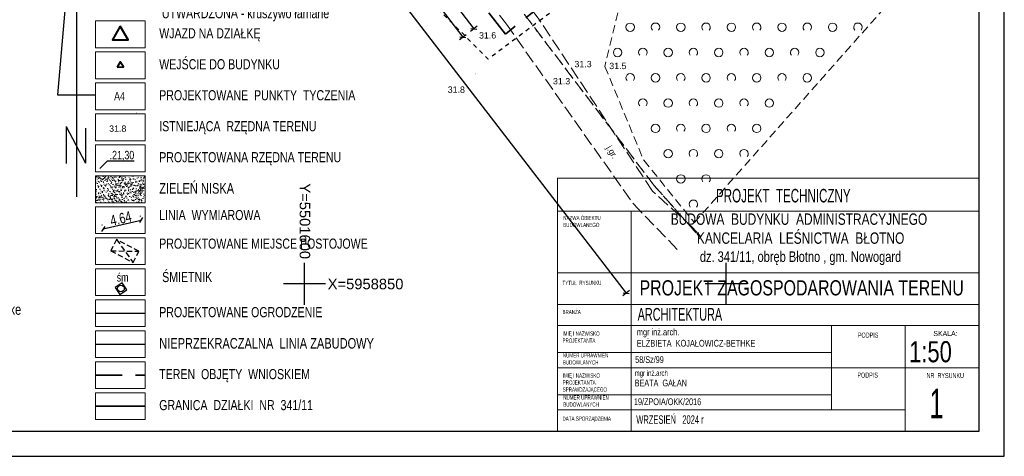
# Model space of a CAD drawing. Extents: x 5501473 to 5501683, y 5958830 to 5958978.
# Tile 2 of 10: x 5501566 to 5501683, y 5958830 to 5958881. Entities that reach past the tile are written whole.
import ezdxf
from ezdxf.enums import TextEntityAlignment as Align

# ---------------------------------------------------------------- set-up
doc = ezdxf.new("R2010")
doc.units = 0
doc.header["$LTSCALE"] = 0.5
doc.header["$PDMODE"] = 33
doc.header["$PDSIZE"] = 0.3
for name, pattern in [('1 1', [2, 1, -1]), ('2 1', [3, 2, -1]), ('3 1', [4, 3, -1]), ('DASHDOT', [1, 0.5, -0.25, 0, -0.25]), ('EGKK', [4, 3, -1]), ('EGUG', [2, 1, -1]), ('HIDDEN', [9.525, 6.35, -3.175])]:
    doc.linetypes.add(name, pattern=pattern)
for name, color, linetype, lineweight in [('--GRANICA DZIAŁKI', 2, 'Continuous', 40), ('--osie konstr.ścian murowanych', 1, 'DASHDOT', 15), ('--trawa', 104, 'Continuous', 0), ('--wymiary', 5, 'Continuous', 0), ('--zagos.terenu', 7, 'Continuous', 30), ('--zagosp', 7, 'Continuous', 0), ('A--legenda', 7, 'Continuous', 0), ('A--tabelka rysunku', 7, 'Continuous', 0), ('EGKK', 251, 'Continuous', 20), ('EGUG', 3, 'Continuous', 20), ('OTK', 251, 'Continuous', 20), ('OTK_O', 251, 'Continuous', 20), ('OTRN', 251, 'Continuous', 20), ('OTRN_O', 251, 'Continuous', 18), ('OTZ', 251, 'Continuous', 20)]:
    doc.layers.add(name, color=color, linetype=linetype, lineweight=lineweight)
for name, color, linetype in [('--pkt tyczenia', 7, 'Continuous'), ('--rzędne terenu', 7, 'Continuous'), ('--zakres-WZ', 181, 'Continuous'), ('PARSI', 251, 'Continuous'), ('Strzałka', 251, 'Continuous'), ('Wymiarowanie', 7, 'Continuous')]:
    doc.layers.add(name, color=color, linetype=linetype)
doc.styles.add('1-500', font='arial.ttf', dxfattribs={"width": 0.75, "height": 1.25})
doc.styles.add('Arial narrow', font='txt', dxfattribs={"width": 0.75})
doc.styles.add('BDOT', font='Arial.ttf', dxfattribs={"width": 0.9})
doc.styles.add('MZSK', font='Arial.ttf', dxfattribs={"width": 0.9, "height": 0.75})
doc.styles.get("Standard").update_dxf_attribs({"font": 'arial.ttf', "width": 0.9})
doc.styles.add('STYL-1', font='arial.ttf', dxfattribs={"width": 0.75})
doc.linetypes.add('LINIA ZAB2', pattern='A,0.4,[135,RODZLIN.shx,S=0.015,R=0,X=-0.1,Y=0],0.4', length=0.8)
doc.linetypes.add('OGRODZENIE1', pattern='A,0.4,-0.06,[143,RODZLIN.shx,S=0.012,R=0,X=0,Y=0],-0.06,0.4', length=0.92)
doc.dimstyles.new('1-500', dxfattribs={"dimtxt": 1.25, "dimasz": 0.5, "dimexe": 0.5, "dimexo": 1, "dimgap": 0.09, "dimtad": 1, "dimzin": 0, "dimdsep": 46, "dimtxsty": '1-500', "dimblk": 'OBLIQUE', "dimcen": 0.09, "dimclrt": 256, "dimadec": 0, "dimazin": 0, "dimtfac": 1, "dimtdec": 4, "dimtix": 1, "dimtofl": 0, "dimtmove": 2, "dimatfit": 3, "dimldrblk": 'OBLIQUE', "dimfxl": 0.5, "dimfxlon": 1, "dimtvp": 0.9, "dimtolj": 1, "dimtzin": 0, "dimarcsym": 0})

# ---------------------------------------------------------------- blocks, each defined once
blk = doc.blocks.new('OTZK_a')
at = {"layer": 'OTZ', "color": 0, "lineweight": 18}
blk.add_circle((0, 0), 1, dxfattribs=at)
blk = doc.blocks.new('OTZK_b')
at = {"layer": 'OTZ', "color": 0, "lineweight": 18}
blk.add_arc((0, 0), 1, 318.5904, 221.4096, dxfattribs=at)
blk = doc.blocks.new('OTRN')
at = {"layer": 'OTRN', "color": 0, "const_width": 0.09}
blk.add_lwpolyline([(-0.04, 0, 1), (0.04, 0, 1)], format="xyb", close=True, dxfattribs=at)
at = {"layer": 'OTRN_O', "color": 0, "style": 'BDOT'}
blk.add_attdef('RZEDNA', (0.51, 0.52), '', height=1.5, dxfattribs=at)
blk = doc.blocks.new('mzsk')
at = {"layer": 'PARSI', "color": 0}
for p, q in [((0, -5), (0, 5)), ((5, 0), (-5, 0))]:
    blk.add_line(p, q, dxfattribs=at)
blk = doc.blocks.new('_Oblique')
at = {"color": 0, "linetype": 'ByBlock', "lineweight": -2}
blk.add_line((-0.5, -0.5), (0.5, 0.5), dxfattribs=at)
blk = doc.blocks.new('*D230')
at = {"layer": '--wymiary', "color": 0, "linetype": 'Continuous', "lineweight": -2}
for p, q in [((5501580.54, 5958857.96), (5501580.53, 5958858.04)), ((5501576.02, 5958856.91), (5501576, 5958856.99)), ((5501576.12, 5958856.5), (5501580.64, 5958857.55))]:
    blk.add_line(p, q, dxfattribs=at)
at = {"layer": 'Defpoints', "color": 0}
for p in [(5501580.64, 5958857.55), (5501580.77, 5958856.99), (5501576.25, 5958855.94)]:
    blk.add_point(p, dxfattribs=at)
at = {"layer": '--wymiary', "color": 0, "lineweight": -2, "xscale": 0.5, "yscale": 0.5, "zscale": 0.5}
for p, rotation in [((5501580.64, 5958857.55), 13.09189305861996), ((5501576.12, 5958856.5), 193.0918930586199)]:
    blk.add_blockref('_Oblique', p, dxfattribs=dict(at, rotation=rotation))
at = {"layer": '--wymiary', "linetype": 'Continuous', "insert": (5501578.21, 5958857.73), "char_height": 1.25, "attachment_point": 5, "rotation": 13.0919, "style": '1-500'}
blk.add_mtext('\\A1;4.64', dxfattribs=at)
blk = doc.blocks.new('*D261')
at = {"layer": '--wymiary', "color": 0, "linetype": 'Continuous', "lineweight": -2}
for p, q in [((5501615.65, 5958886.91), (5501614.85, 5958886.31)), ((5501615.25, 5958886.61), (5501620.08, 5958880.24)), ((5501620.48, 5958880.54), (5501619.68, 5958879.93))]:
    blk.add_line(p, q, dxfattribs=at)
at = {"layer": 'Defpoints', "color": 0}
for p in [(5501625.87, 5958894.65), (5501630.7, 5958888.28), (5501620.08, 5958880.24)]:
    blk.add_point(p, dxfattribs=at)
at = {"layer": '--wymiary', "color": 0, "lineweight": -2, "xscale": 0.5, "yscale": 0.5, "zscale": 0.5}
for p, rotation in [((5501615.25, 5958886.61), 127.1456671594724), ((5501620.08, 5958880.24), 307.1456671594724)]:
    blk.add_blockref('_Oblique', p, dxfattribs=dict(at, rotation=rotation))
at = {"layer": '--wymiary', "linetype": 'Continuous', "insert": (5501618.25, 5958883.86), "char_height": 1.25, "attachment_point": 5, "rotation": 307.1457, "style": '1-500'}
blk.add_mtext('\\A1;8.00', dxfattribs=at)
blk = doc.blocks.new('*D266')
at = {"layer": '--wymiary', "color": 0, "linetype": 'Continuous', "lineweight": -2}
for p, q in [((5501601.46, 5958902.9), (5501600.66, 5958902.29)), ((5501601.06, 5958902.6), (5501618.76, 5958879.24)), ((5501619.16, 5958879.54), (5501618.36, 5958878.93))]:
    blk.add_line(p, q, dxfattribs=at)
at = {"layer": 'Defpoints', "color": 0}
for p in [(5501602.78, 5958903.9), (5501620.48, 5958880.54), (5501618.76, 5958879.24)]:
    blk.add_point(p, dxfattribs=at)
at = {"layer": '--wymiary', "color": 0, "lineweight": -2, "xscale": 0.5, "yscale": 0.5, "zscale": 0.5}
for p, rotation in [((5501601.06, 5958902.6), 127.1456671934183), ((5501618.76, 5958879.24), 307.1456671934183)]:
    blk.add_blockref('_Oblique', p, dxfattribs=dict(at, rotation=rotation))
at = {"layer": '--wymiary', "linetype": 'Continuous', "insert": (5501610.49, 5958891.36), "char_height": 1.25, "attachment_point": 5, "rotation": 307.1457, "style": '1-500'}
blk.add_mtext('\\A1;29.31', dxfattribs=at)
blk = doc.blocks.new('A$7E88CE28F106')
at = {"layer": 'A--legenda', "linetype": 'Continuous', "insert": (0, 9.96), "char_height": 1.25, "width": 31.0464, "attachment_point": 1, "rotation": 0, "style": 'STYL-1'}
blk.add_mtext('potwierdzam zgodność mapy \\Pdo celów projektowych z orginałem\\P\\Pmgr inż. arch Elżbieta Kojałowicz-Bethke\\PNr upr bud. 58/Sz/99', dxfattribs=at)
blk = doc.blocks.new('*D426')
at = {"color": 0, "linetype": 'Continuous', "lineweight": -2}
for p, q in [((5501583.97, 5958920.18), (5501583.17, 5958919.57)), ((5501583.57, 5958919.88), (5501638.13, 5958848.88)), ((5501638.53, 5958849.19), (5501637.74, 5958848.58))]:
    blk.add_line(p, q, dxfattribs=at)
at = {"layer": 'Defpoints', "color": 0}
for p in [(5501592.28, 5958926.57), (5501646.84, 5958855.58), (5501638.13, 5958848.88)]:
    blk.add_point(p, dxfattribs=at)
at = {"color": 0, "lineweight": -2, "xscale": 0.5, "yscale": 0.5, "zscale": 0.5}
for p, rotation in [((5501583.57, 5958919.88), 127.5451179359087), ((5501638.13, 5958848.88), 307.5451179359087)]:
    blk.add_blockref('_Oblique', p, dxfattribs=dict(at, rotation=rotation))
at = {"linetype": 'Continuous', "insert": (5501611.43, 5958884.82), "char_height": 1.25, "attachment_point": 5, "rotation": 307.5451, "style": '1-500'}
blk.add_mtext('\\A1;89.54', dxfattribs=at)

msp = doc.modelspace()

# ---------------------------------------------------------------- hatches: boundary and pattern name
at = {"layer": '--trawa', "linetype": 'HIDDEN'}
h = msp.add_hatch(dxfattribs=at)
h.set_pattern_fill('02-Tynk zaprawa', color=256, scale=0.75)
h.set_pattern_definition([(10, (2734405.268, 2976505.4412), (-0.0214054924, 2.2809355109), [0, -0.75]), (12, (2734405.493, 2976505.0662), (-0.2477180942, 2.2476122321), [0, -0.75]), (-3, (2734404.968, 2976504.9162), (0.4922419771, 2.2272904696), [0, -1.125]), (-82, (2734405.043, 2976505.0287), (3.1169359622, -0.6222621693), [0, -0.375]), (23, (2734404.968, 2976504.9537), (0.5016122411, 2.657232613), [0, -0.6]), (58, (2734404.818, 2976504.7662), (2.8222854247, -0.4369839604), [0, -0.45]), (79, (2734404.818, 2976505.2162), (-2.771084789, 1.0734705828), [0, -0.675]), (40, (2734405.268, 2976505.441), (-2.12318687, 3.1137120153), [0, -0.75]), (92, (2734405.493, 2976505.0662), (-3.0060248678, 0.120164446), [0, -0.75]), (-43, (2734404.968, 2976504.916), (3.8547490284, 3.5838575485), [0, -1.125]), (-12, (2734405.043, 2976505.0287), (1.4948562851, 1.9825248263), [0, -0.375]), (63, (2734404.968, 2976504.9537), (-1.2569534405, 2.3239391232), [0, -0.675]), (6, (2734404.8179, 2976504.7662), (1.161955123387, -0.292645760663), [0, -0.45]), (138, (2734404.818, 2976505.216), (-2.8492060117, -2.3797636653), [0, -3.225]), (82, (2734405.268, 2976505.4412), (-2.1759132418, 0.684490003), [0.075, -0.75]), (-12, (2734405.493, 2976505.0662), (0.6878845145, 2.1540519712), [0.075, -0.75]), (37, (2734404.968, 2976504.9162), (-1.0545954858, 2.0226105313), [0.075, -1.125]), (-102, (2734405.043, 2976505.0287), (2.7161355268, -1.6507900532), [0.075, -0.375]), (103, (2734404.968, 2976504.9537), (-2.5297592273, 0.9554152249), [0.075, -0.6]), (-19, (2734404.818, 2976504.7662), (0.2090919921, -2.8482504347), [0.075, -0.45]), (9, (2734404.818, 2976505.2162), (0.0609655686, 2.9711164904), [0.075, -0.675]), (-92, (2734405.268, 2976505.441), (3.73462829, -0.5056446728), [0.075, -0.75]), (-62, (2734405.493, 2976505.0662), (2.7544738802, 1.20975148), [0.075, -0.75]), (143, (2734404.968, 2976504.916), (-3.459017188, -3.967155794), [0.075, -1.125]), (112, (2734405.043, 2976505.0287), (-2.4795005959, 0.1306782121), [0.075, -0.375]), (-53, (2734404.968, 2976504.9537), (2.6397547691, 0.1109944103), [0.075, -0.675]), (126, (2734404.8179, 2976504.7662), (-0.32753889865, 1.152605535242), [0.075, -0.45]), (38, (2734404.818, 2976505.216), (-1.8488502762, 3.219161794), [0.075, -3.225]), (82, (2734405.2754, 2976505.4412), (-2.1759132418, 0.684490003), [0.075, -0.75]), (-12, (2734405.5004, 2976505.0662), (0.6878845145, 2.1540519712), [0.075, -0.75]), (37, (2734404.9754, 2976504.9162), (-1.0545954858, 2.0226105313), [0.075, -1.125]), (-102, (2734405.0504, 2976505.0287), (2.7161355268, -1.6507900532), [0.075, -0.375]), (103, (2734404.9754, 2976504.9537), (-2.5297592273, 0.9554152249), [0.075, -0.6]), (-19, (2734404.8104, 2976504.7662), (0.2090919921, -2.8482504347), [0.075, -0.45]), (9, (2734404.8104, 2976505.2162), (0.0609655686, 2.9711164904), [0.075, -0.675]), (-92, (2734405.2754, 2976505.441), (3.73462829, -0.5056446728), [0.075, -0.75]), (-62, (2734405.5004, 2976505.0662), (2.7544738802, 1.20975148), [0.075, -0.75]), (143, (2734404.9754, 2976504.916), (-3.459017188, -3.967155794), [0.075, -1.125]), (112, (2734405.0504, 2976505.0287), (-2.4795005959, 0.1306782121), [0.075, -0.375]), (-53, (2734404.9754, 2976504.9537), (2.6397547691, 0.1109944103), [0.075, -0.675]), (126, (2734404.8104, 2976504.7662), (-0.32753889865, 1.152605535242), [0.075, -0.45]), (38, (2734404.8104, 2976505.216), (-1.8488502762, 3.219161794), [0.075, -3.225])])
h.paths.add_polyline_path([(5501575.195, 5958862.794), (5501581.084, 5958862.794), (5501581.084, 5958859.618), (5501575.195, 5958859.618)])

# ---------------------------------------------------------------- linework, layer by layer
at = {"layer": '--GRANICA DZIAŁKI', "linetype": 'Continuous', "lineweight": 35, "flags": 128}
msp.add_lwpolyline([(5501575.195, 5958835.475), (5501581.084, 5958835.475)], dxfattribs=at)
at = {"layer": '--osie konstr.ścian murowanych', "linetype": 'LINIA ZAB2', "lineweight": 30, "ltscale": 5}
msp.add_lwpolyline([(5501575.195, 5958842.827), (5501581.084, 5958842.827)], dxfattribs=at)
at = {"layer": '--rzędne terenu', "linetype": 'ByBlock', "elevation": 10.26}
msp.add_lwpolyline([(5501579.779, 5958864.533), (5501576.591, 5958864.533), (5501575.725, 5958863.667)], dxfattribs=at)
at = {"layer": '--zagosp', "linetype": 'Continuous'}
for points in [[(5501575.195, 5958881.173), (5501581.084, 5958881.173), (5501581.084, 5958877.997), (5501575.195, 5958877.997)], [(5501575.195, 5958877.497), (5501581.084, 5958877.497), (5501581.084, 5958874.321), (5501575.195, 5958874.321)], [(5501575.195, 5958873.821), (5501581.084, 5958873.821), (5501581.084, 5958870.645), (5501575.195, 5958870.645)], [(5501575.195, 5958870.145), (5501581.084, 5958870.145), (5501581.084, 5958866.97), (5501575.195, 5958866.97)], [(5501575.195, 5958866.47), (5501581.084, 5958866.47), (5501581.084, 5958863.294), (5501575.195, 5958863.294)], [(5501575.195, 5958862.794), (5501581.084, 5958862.794), (5501581.084, 5958859.618), (5501575.195, 5958859.618)], [(5501575.195, 5958848.091), (5501581.084, 5958848.091), (5501581.084, 5958844.915), (5501575.195, 5958844.915)], [(5501575.195, 5958844.415), (5501581.084, 5958844.415), (5501581.084, 5958841.239), (5501575.195, 5958841.239)], [(5501575.195, 5958840.739), (5501581.084, 5958840.739), (5501581.084, 5958837.563), (5501575.195, 5958837.563)], [(5501575.195, 5958837.063), (5501581.084, 5958837.063), (5501581.084, 5958833.887), (5501575.195, 5958833.887)]]:
    msp.add_lwpolyline(points, close=True, dxfattribs=at)
at = {"layer": '--zagosp', "color": 0, "linetype": 'Continuous'}
for points in [[(5501575.195, 5958859.118), (5501581.084, 5958859.118), (5501581.084, 5958855.942), (5501575.195, 5958855.942)], [(5501575.195, 5958855.442), (5501581.084, 5958855.442), (5501581.084, 5958852.266), (5501575.195, 5958852.266)], [(5501575.195, 5958851.766), (5501581.084, 5958851.766), (5501581.084, 5958848.591), (5501575.195, 5958848.591)]]:
    msp.add_lwpolyline(points, close=True, dxfattribs=at)
at = {"layer": '--zakres-WZ', "linetype": 'HIDDEN', "lineweight": 35}
msp.add_lwpolyline([(5501589.302, 5958923.596), (5501605.19, 5958946.717), (5501622.402, 5958936.926), (5501627.435, 5958946.919), (5501630.627, 5958945.228), (5501625.177, 5958934.409), (5501651.069, 5958901.344), (5501623.813, 5958879.625)], close=True, dxfattribs=at)
msp.add_lwpolyline([(5501575.195, 5958839.151), (5501581.084, 5958839.151)], dxfattribs=at)
at = {"color": 0, "linetype": 'HIDDEN', "ltscale": 0.2}
for p, q in [((5501577.708, 5958855.243), (5501579.667, 5958852.52)), ((5501577.011, 5958853.915), (5501580.364, 5958853.848))]:
    msp.add_line(p, q, dxfattribs=at)
for points in [[(5501472.985, 5958829.529), (5501682.985, 5958829.529), (5501682.985, 5958978.029), (5501472.985, 5958978.029)], [(5501480.985, 5958832.529), (5501679.985, 5958832.529), (5501679.985, 5958975.029), (5501480.985, 5958975.029)]]:
    msp.add_lwpolyline(points, close=True)
at = {"flags": 128}
for points in [[(5501572.953, 5958898.427), (5501570.711, 5958872.39), (5501575.195, 5958872.39)], [(5501572.953, 5958898.427), (5501572.953, 5958860.312)], [(5501571.727, 5958868.64), (5501571.727, 5958864.269)], [(5501571.727, 5958868.64), (5501574.024, 5958864.306)], [(5501574.024, 5958868.455), (5501574.024, 5958864.306)]]:
    msp.add_lwpolyline(points, dxfattribs=at)
at = {"color": 0, "linetype": 'Continuous', "lineweight": 40, "elevation": 10.26}
msp.add_lwpolyline([(5501578.141, 5958880.553), (5501577.215, 5958878.949), (5501579.067, 5958878.949)], close=True, dxfattribs=at)
at = {"color": 0, "linetype": 'Continuous', "lineweight": 40}
msp.add_lwpolyline([(5501577.787, 5958875.678), (5501578.516, 5958875.719), (5501578.116, 5958876.33)], close=True, dxfattribs=at)
at = {"color": 0, "linetype": 'HIDDEN', "ltscale": 0.2}
msp.add_lwpolyline([(5501579.667, 5958852.52), (5501580.364, 5958853.848), (5501577.708, 5958855.243), (5501577.011, 5958853.915)], close=True, dxfattribs=at)
at = {"color": 0, "linetype": 'Continuous'}
msp.add_lwpolyline([(5501578.918, 5958849.297), (5501578.356, 5958850.124), (5501577.529, 5958849.563), (5501578.09, 5958848.735)], close=True, dxfattribs=at)
at = {"color": 34, "linetype": 'OGRODZENIE1', "lineweight": 30, "ltscale": 3}
msp.add_lwpolyline([(5501575.195, 5958846.503), (5501581.084, 5958846.503)], dxfattribs=at)
at = {"color": 0, "linetype": 'Continuous'}
msp.add_circle((5501578.223, 5958849.43), 0.4, dxfattribs=at)
at = {"layer": 'A--tabelka rysunku', "linetype": 'Continuous'}
for p, q in [((5501679.985, 5958862.529), (5501629.985, 5958862.529)), ((5501679.985, 5958858.623), (5501629.985, 5958858.623)), ((5501638.735, 5958858.623), (5501638.735, 5958832.529)), ((5501679.985, 5958851.279), (5501629.985, 5958851.279)), ((5501679.985, 5958851.279), (5501629.985, 5958851.279)), ((5501679.985, 5958847.529), (5501629.985, 5958847.529)), ((5501679.985, 5958845.029), (5501629.985, 5958845.029)), ((5501662.485, 5958835.029), (5501662.485, 5958845.029)), ((5501671.235, 5958832.529), (5501671.235, 5958845.029)), ((5501662.485, 5958841.829), (5501629.985, 5958841.829)), ((5501671.235, 5958840.029), (5501629.985, 5958840.029)), ((5501671.235, 5958840.029), (5501679.985, 5958840.029)), ((5501662.485, 5958836.829), (5501629.985, 5958836.829)), ((5501671.235, 5958835.029), (5501629.985, 5958835.029))]:
    msp.add_line(p, q, dxfattribs=at)
msp.add_lwpolyline([(5501629.985, 5958832.529), (5501679.985, 5958832.529), (5501679.985, 5958862.529), (5501629.985, 5958862.529)], close=True, dxfattribs=at)
at = {"layer": 'EGKK', "linetype": 'EGKK', "lineweight": 18}
msp.add_lwpolyline([(5501659.731, 5958930.855), (5501651.95, 5958919.55), (5501605.45, 5958945.9), (5501592.28, 5958926.57), (5501641.46, 5958861.65), (5501646.829, 5958855.594)], dxfattribs=at)
at = {"layer": 'EGUG', "linetype": 'EGUG', "lineweight": 18}
for points in [[(5501660.19, 5958931.523), (5501651.95, 5958919.55), (5501605.45, 5958945.9), (5501592.28, 5958926.57), (5501641.46, 5958861.65), (5501646.841, 5958855.58)], [(5501646.844, 5958855.576), (5501641.46, 5958861.65), (5501592.28, 5958926.57), (5501583.6, 5958913.84), (5501577.9, 5958906.648)]]:
    msp.add_lwpolyline(points, dxfattribs=at)
at = {"layer": 'OTK', "linetype": '3 1', "lineweight": 18}
for points in [[(5501603.54, 5958933.46), (5501600.18, 5958932.26), (5501594.4, 5958932.15), (5501590.54, 5958936.79), (5501583.09, 5958926.4), (5501589.42, 5958927.16), (5501598.85, 5958913.64), (5501623.95, 5958880.79), (5501639, 5958859.47), (5501644.546, 5958853.722)], [(5501647.03, 5958855.533), (5501646.05, 5958856.64), (5501641.25, 5958861), (5501627.72, 5958881.52), (5501601.41, 5958915.7), (5501594.12, 5958928.18), (5501594.12, 5958928.18)]]:
    msp.add_lwpolyline(points, dxfattribs=at)
at = {"layer": 'OTZ', "linetype": '2 1', "lineweight": 18}
msp.add_lwpolyline([(5501668.11, 5958904.43), (5501655.81, 5958892.82), (5501637.85, 5958885.06), (5501635.62, 5958875.77), (5501640.22, 5958864.65), (5501646.23, 5958857.27), (5501676.26, 5958891.18)], close=True, dxfattribs=at)
at = {"layer": 'Strzałka', "linetype": '1 1', "flags": 128}
msp.add_lwpolyline([(5501596.574, 5958964.164), (5501642.356, 5958940.252), (5501666.438, 5958909.985), (5501621.79, 5958876.648), (5501570.688, 5958927.46), (5501596.574, 5958964.164)], dxfattribs=at)

# ---------------------------------------------------------------- block references
msp.add_blockref('A$7E88CE28F106', (5501542.745, 5958843.858))
at = {"layer": 'OTRN'}
ref = msp.add_blockref('OTRN', (5501623.95, 5958880.79), dxfattribs=dict(at, xscale=0.5, yscale=0.5, zscale=0.5, rotation=360))
ref.add_attrib('RZEDNA', '31.6', (5501620.69, 5958879.09, 31.6), dxfattribs={"layer": 'OTRN_O', "color": 0, "height": 0.75, "style": 'BDOT'})
at = {"layer": 'OTRN', "xscale": 0.5, "yscale": 0.5, "zscale": 0.5}
for p in [(5501631.751, 5958875.425, 31.31), (5501629.209, 5958873.387, 31.3)]:
    msp.add_blockref('OTRN', p, dxfattribs=at).add_auto_attribs({'RZEDNA': '31.3'})
at = {"layer": 'OTRN'}
ref = msp.add_blockref('OTRN', (5501635.62, 5958875.77), dxfattribs=dict(at, xscale=0.5, yscale=0.5, zscale=0.5, rotation=360))
ref.add_attrib('RZEDNA', '31.5', (5501636.137, 5958875.461, 31.5), dxfattribs={"layer": 'OTRN_O', "color": 0, "height": 0.75, "style": 'BDOT'})
ref = msp.add_blockref('OTRN', (5501620.25, 5958874.9), dxfattribs=dict(at, xscale=0.5, yscale=0.5, zscale=0.5, rotation=360))
ref.add_attrib('RZEDNA', '31.8', (5501616.98, 5958872.65, 31.8), dxfattribs={"layer": 'OTRN_O', "color": 0, "height": 0.75, "style": 'BDOT'})
ref = msp.add_blockref('OTRN', (5501580.095, 5958870.273), dxfattribs=dict(at, xscale=0.5, yscale=0.5, zscale=0.5, rotation=360))
ref.add_attrib('RZEDNA', '31.8', (5501576.825, 5958868.023, 31.8), dxfattribs={"layer": 'OTRN_O', "color": 0, "height": 0.75, "style": 'BDOT'})
at = {"layer": 'OTZ', "xscale": 0.5, "yscale": 0.5, "zscale": 0.5}
for name, p in [('OTZK_a', (5501638.62, 5958880.43)), ('OTZK_b', (5501641.62, 5958880.43)), ('OTZK_a', (5501644.62, 5958880.43)), ('OTZK_b', (5501647.62, 5958880.43)), ('OTZK_a', (5501650.62, 5958880.43)), ('OTZK_b', (5501653.62, 5958880.43)), ('OTZK_a', (5501656.62, 5958880.43)), ('OTZK_b', (5501659.62, 5958880.43)), ('OTZK_a', (5501662.62, 5958880.43)), ('OTZK_b', (5501665.62, 5958880.43)), ('OTZK_a', (5501637.12, 5958877.43)), ('OTZK_b', (5501640.12, 5958877.43)), ('OTZK_a', (5501643.12, 5958877.43)), ('OTZK_b', (5501646.12, 5958877.43)), ('OTZK_a', (5501649.12, 5958877.43)), ('OTZK_b', (5501652.12, 5958877.43)), ('OTZK_a', (5501655.12, 5958877.43)), ('OTZK_b', (5501658.12, 5958877.43)), ('OTZK_a', (5501661.12, 5958877.43)), ('OTZK_b', (5501638.62, 5958874.43)), ('OTZK_a', (5501641.62, 5958874.43)), ('OTZK_b', (5501644.62, 5958874.43)), ('OTZK_a', (5501647.62, 5958874.43)), ('OTZK_b', (5501650.62, 5958874.43)), ('OTZK_a', (5501653.62, 5958874.43)), ('OTZK_b', (5501656.62, 5958874.43)), ('OTZK_a', (5501659.62, 5958874.43)), ('OTZK_b', (5501640.12, 5958871.43)), ('OTZK_a', (5501643.12, 5958871.43)), ('OTZK_b', (5501646.12, 5958871.43)), ('OTZK_a', (5501649.12, 5958871.43)), ('OTZK_b', (5501652.12, 5958871.43)), ('OTZK_a', (5501655.12, 5958871.43)), ('OTZK_a', (5501641.62, 5958868.43)), ('OTZK_b', (5501644.62, 5958868.43)), ('OTZK_a', (5501647.62, 5958868.43)), ('OTZK_b', (5501650.62, 5958868.43)), ('OTZK_a', (5501653.62, 5958868.43)), ('OTZK_b', (5501646.12, 5958865.43)), ('OTZK_b', (5501652.12, 5958865.43)), ('OTZK_a', (5501643.12, 5958865.43)), ('OTZK_a', (5501649.12, 5958865.43)), ('OTZK_a', (5501644.62, 5958862.43)), ('OTZK_b', (5501647.62, 5958862.43)), ('OTZK_b', (5501646.12, 5958859.43))]:
    msp.add_blockref(name, p, dxfattribs=at)
at = {"layer": 'PARSI', "xscale": 0.5, "yscale": 0.5, "zscale": 0.5}
for p in [(5501600, 5958850), (5501650, 5958850)]:
    msp.add_blockref('mzsk', p, dxfattribs=at)

# ---------------------------------------------------------------- texts
at = {"layer": '--pkt tyczenia', "insert": (5501577.416, 5958871.763), "char_height": 1, "width": 239.75086, "attachment_point": 7, "style": '1-500'}
msp.add_mtext('A4', dxfattribs=at)
at = {"layer": '--rzędne terenu', "insert": (5501576.888, 5958865.762), "char_height": 1, "width": 11.893, "attachment_point": 1, "style": 'STYL-1'}
msp.add_mtext('.21,30 ', dxfattribs=at)
at = {"layer": '--zagos.terenu', "linetype": 'Continuous', "insert": (5501582.766, 5958861.936), "char_height": 1.25, "width": 25.28536, "attachment_point": 1, "style": 'STYL-1'}
msp.add_mtext('ZIELEŃ NISKA', dxfattribs=at)
at = {"layer": '--zagosp', "linetype": 'Continuous', "attachment_point": 1, "style": 'STYL-1'}
for s, insert, char_height, width in [('PROJEKTOWANA NAWIERZCHNIA UTWARDZONA - kruszywo łamane', (5501583.088, 5958884.694), 1.2, 29.27053), ('WJAZD NA DZIAŁKĘ  ', (5501582.766, 5958880.315), 1.2, 19.40385), ('WEJŚCIE DO BUDYNKU', (5501582.766, 5958876.639), 1.2, 19.40385), ('PROJEKTOWANE  PUNKTY  TYCZENIA', (5501582.766, 5958872.963), 1.2, 28.47695), ('ISTNIEJĄCA  RZĘDNA TERENU', (5501582.766, 5958869.288), 1.2, 19.40385), ('PROJEKTOWANA RZĘDNA TERENU', (5501582.766, 5958865.612), 1.2, 23.58835), ('LINIA  WYMIAROWA', (5501582.766, 5958858.75), 1.2, 23.58835), ('PROJEKTOWANE MIEJSCE POSTOJOWE', (5501582.766, 5958855.358), 1.2, 29.12893), (' ŚMIETNIK ', (5501582.766, 5958851.398), 1.2, 23.58835), ('PROJEKTOWANE OGRODZENIE', (5501582.766, 5958847.233), 1.2, 23.91665), ('NIEPRZEKRACZALNA  LINIA ZABUDOWY', (5501582.766, 5958843.557), 1.25, 30.9482), ('TEREN  OBJĘTY  WNIOSKIEM', (5501582.766, 5958839.881), 1.2, 19.40385), ('GRANICA  DZIAŁKI  NR  341/11', (5501582.766, 5958836.205), 1.2, 19.40385)]:
    msp.add_mtext(s, dxfattribs=dict(at, insert=insert, char_height=char_height, width=width))
at = {"color": 0, "linetype": 'Continuous', "insert": (5501577.725, 5958851.26), "char_height": 1, "width": 0.99254, "attachment_point": 1, "style": '1-500'}
msp.add_mtext('śm', dxfattribs=at)
at = {"layer": 'A--tabelka rysunku', "style": 'Arial narrow'}
msp.add_text('SKALA:', height=0.6, dxfattribs=at).set_placement((5501674.571, 5958844.396), align=Align.TOP_LEFT)
at = {"layer": 'A--tabelka rysunku', "style": 'Arial narrow', "width": 0.908571}
msp.add_text('1:50', height=2.5, dxfattribs=at).set_placement((5501671.697, 5958843.186), align=Align.TOP_LEFT)
at = {"layer": 'A--tabelka rysunku', "ltscale": 35, "attachment_point": 2}
for s, insert, char_height, width, style in [('PROJEKT  TECHNICZNY', (5501656.775, 5958861.25), 1.6, 62.79822, 'Arial narrow'), ('PROJEKT ZAGOSPODAROWANIA TERENU', (5501658.957, 5958850.416), 1.8, 58.93762, 'STYL-1'), ('\\pxql;ARCHITEKTURA ', (5501670.9, 5958847.122), 1.5, 62.79822, 'Arial narrow')]:
    msp.add_mtext(s, dxfattribs=dict(at, insert=insert, char_height=char_height, width=width, style=style))
at = {"layer": 'A--tabelka rysunku'}
for s, insert, char_height, width, attachment_point, style in [('NAZWA OBIEKTU\\PBUDOWLANEGO', (5501630.677, 5958858.056), 0.5, 27.71764, 1, 'Arial narrow'), ('{\\H0.75x;BUDOWA  BUDYNKU  ADMINISTRACYJNEGO\\P KANCELARIA  LEŚNICTWA  BŁOTNO\\P\\H0.9259x; dz. 341/11, obręb Błotno , gm. Nowogard}', (5501658.636, 5958858.34), 1.8, 59.72916, 2, '1-500'), ('TYTUŁ  RYSUNKU', (5501630.587, 5958850.352), 0.5, 27.71764, 1, 'Arial narrow'), ('BRANŻA', (5501630.587, 5958846.902), 0.5, 27.71764, 1, 'Arial narrow'), ('IMIĘ I NAZWISKO \\PPROJEKTANTA', (5501630.587, 5958844.341), 0.5, 27.71764, 1, 'Arial narrow'), ('PODPIS ', (5501665.62, 5958844.207), 0.6, 27.71764, 1, 'Arial narrow'), ('NUMER UPRAWNIEŃ \\PBUDOWLANYCH', (5501630.631, 5958841.755), 0.5, 27.71764, 1, 'Arial narrow'), ('\\P58/Sz/99', (5501639.216, 5958842.731), 0.8, 27.71764, 1, 'Arial narrow'), ('IMIĘ I NAZWISKO \\PPROJEKTANTA\\PSPRAWDZAJĄCEGO', (5501630.615, 5958839.368), 0.5, 27.71764, 1, 'Arial narrow'), ('{\\H0.8333x;mgr inż.arch\\P}BEATA  GAŁAN    \\P    ', (5501639.151, 5958839.74), 0.8, 21.98918, 1, 'Arial narrow'), ('PODPIS  ', (5501665.563, 5958839.462), 0.6, 27.71764, 1, 'Arial narrow'), ('NR  RYSUNKU', (5501673.77, 5958839.408), 0.6, 7.21461, 1, 'Arial narrow'), ('NUMER UPRAWNIEŃ \\PBUDOWLANYCH', (5501630.683, 5958836.753), 0.5, 27.71764, 1, 'Arial narrow'), (' 1', (5501673.272, 5958837.536), 3.5, 6.50967, 1, 'Arial narrow'), (' 19/ZPOIA/OKK/2016\\P       ', (5501638.828, 5958836.403), 0.8, 21.98918, 1, 'Arial narrow'), ('WRZESIEŃ   2024 r', (5501639.335, 5958834.387), 1, 27.71764, 1, 'Arial narrow'), ('DATA SPORZĄDZENIA', (5501630.587, 5958834.247), 0.5, 27.71764, 1, 'Arial narrow')]:
    msp.add_mtext(s, dxfattribs=dict(at, insert=insert, char_height=char_height, width=width, attachment_point=attachment_point, style=style))
at = {"layer": 'A--tabelka rysunku', "insert": (5501639.406, 5958844.677), "char_height": 0.8, "width": 27.71764, "attachment_point": 1}
msp.add_mtext('{\\W0.75;mgr inż.arch.\\PELŻBIETA  KOJAŁOWICZ-BETHKE}', dxfattribs=at)
at = {"layer": 'OTK_O', "insert": (5501636.383, 5958865.572), "char_height": 0.75, "attachment_point": 5, "rotation": 301.2062, "style": 'BDOT'}
msp.add_mtext('j.gr.', dxfattribs=at)
at = {"layer": 'Wymiarowanie', "style": 'MZSK'}
msp.add_text('Y=5501600', height=1.25, rotation=-90, dxfattribs=at).set_placement((5501600.669, 5958852.927), align=Align.TOP_RIGHT)
msp.add_text('X=5958850', height=1.25, dxfattribs=at).set_placement((5501602.745, 5958848.968), align=Align.BOTTOM_LEFT)

# ---------------------------------------------------------------- dimensions: what is measured, and where the dimension line sits
at = {"layer": '--wymiary', "linetype": 'Continuous'}
for p1, p2, distance, override, picture, middle in [((5501602.782, 5958903.898), (5501620.479, 5958880.538), -2.157, {"dimtxt": 1.25}, '*D266', (5501610.492, 5958891.355)), ((5501625.866, 5958894.655), (5501630.697, 5958888.278), -13.319, {"dimtxt": 1.25}, '*D261', (5501618.246, 5958883.864)), ((5501576.247, 5958855.937, 10.26), (5501580.769, 5958856.989, 10.26), 0.577, {"dimtxt": 1.25, "dimfxl": 1, "dimfxlon": 0}, '*D230', (5501578.212, 5958857.734, 10.26))]:
    dim = msp.add_aligned_dim(p1=p1, p2=p2, distance=distance, dimstyle='1-500', override=override, dxfattribs=at)
    dim.commit()
    dim.dimension.update_dxf_attribs({"geometry": picture, "text_midpoint": middle})
at = {"linetype": 'Continuous'}
dim = msp.add_aligned_dim(p1=(5501592.28, 5958926.57), p2=(5501646.844, 5958855.576), distance=-10.985, dimstyle='1-500', dxfattribs=at)
dim.commit()
dim.dimension.update_dxf_attribs({"geometry": '*D426', "text_midpoint": (5501611.43, 5958884.823)})

doc.saveas('drawing.dxf')
